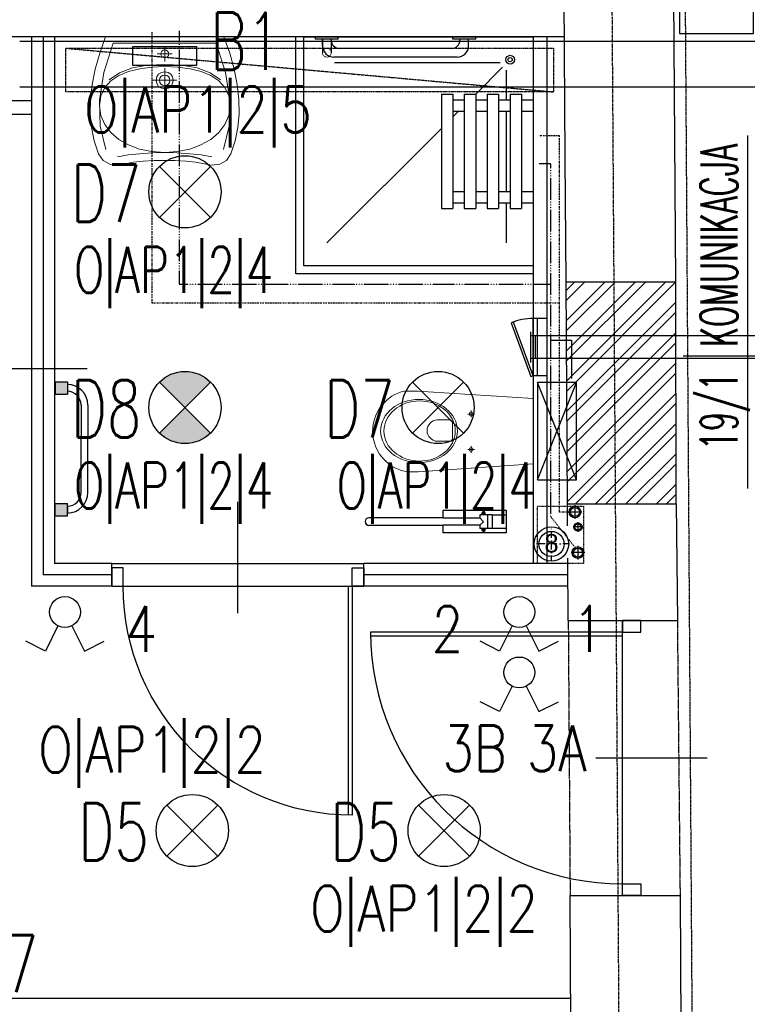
# Model space of a CAD drawing. Header units: inches. Extents: x -281236 to -70395, y 38777 to 102341.
# Tile 76 of 244: x -142473 to -142156, y 49857 to 50287. Entities that reach past the tile are written whole.
import ezdxf
from ezdxf.enums import TextEntityAlignment as Align

# ---------------------------------------------------------------- set-up
doc = ezdxf.new("R2010")
doc.units = ezdxf.units.IN
doc.header["$MEASUREMENT"] = 0
for name, pattern in [('00-inst$0$DASHDOT', [1, 0.5, -0.25, 0, -0.25]), ('CENTER', [2, 1.25, -0.25, 0.25, -0.25]), ('DASHDOT', [1, 0.5, -0.25, 0, -0.25]), ('DASHED', [0.75, 0.5, -0.25]), ('DASHED2', [0.375, 0.25, -0.125]), ('DIVIDE', [31.75, 12.7, -6.35, 0, -6.35, 0, -6.35])]:
    doc.linetypes.add(name, pattern=pattern)
doc.layers.get('0').update_dxf_attribs({"color": 101})
for name, color, linetype in [('Drz---drzwi', 5, 'Continuous'), ('E-90', 6, 'Continuous'), ('E-OPIS-POM', 6, 'Continuous'), ('E35', 6, 'Continuous'), ('Ele-balustrada', 64, 'Continuous'), ('Ins-kan', 54, 'Continuous'), ('Ins-went', 141, 'Continuous'), ('Ins-wod', 152, 'Continuous'), ('Mw-cr-rury', 160, 'DIVIDE'), ('Mw-wc-rury', 160, 'DASHDOT'), ('Os-osie glowne', 8, 'CENTER'), ('piony_K_nr', 240, 'Continuous'), ('Sc-cegla pelna', 32, 'Continuous'), ('Sc-cegla pelna-hatch', 8, 'Continuous'), ('Sc-gazobeton', 45, 'Continuous'), ('Sc-gk', 120, 'Continuous'), ('Sc-gk-hatch', 8, 'Continuous'), ('Sc-nad', 5, 'DASHED2'), ('Sc-nadproza kon', 5, 'DASHED2'), ('stelaż_wc', 64, 'Continuous'), ('Suf-widok', 8, 'Continuous'), ('W-otwor-strop', 126, 'Continuous'), ('Wyp-grzejniki', 56, 'Continuous'), ('Wyp-meble', 155, 'Continuous'), ('Wyp-sanitar', 131, 'Continuous')]:
    doc.layers.add(name, color=color, linetype=linetype)
doc.styles.add('KA wymiar', font='romans.shx', dxfattribs={"width": 0.6})
doc.styles.add('ROMANS', font='romans', dxfattribs={"width": 0.85})
doc.styles.add('TYTUL2', font='ARIAL.TTF')
doc.linetypes.add('BATTING', pattern='A,0.0001,-0.1,[134,ltypeshp.shx,S=0.1,R=0,X=-0.1,Y=0],-0.2,[134,ltypeshp.shx,S=0.1,R=180,X=0.1,Y=0],-0.1', length=0.4001)

# ---------------------------------------------------------------- blocks, each defined once
blk = doc.blocks.new('pow')
for p, q in [((0, 0.5229102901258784), (0, -0.5229102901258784)), ((-1.075294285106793, 0), (1.779711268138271, -1.13686837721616e-13))]:
    blk.add_line(p, q)
at = {"style": 'KA wymiar', "width": 0.6}
for s, height, p in [('2', 0.18, (-0.139230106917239, -0.269806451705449)), ('m', 0.21, (-0.3331997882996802, -0.4009838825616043))]:
    blk.add_text(s, height=height, dxfattribs=at).set_placement(p)
for tag, p in [('01', (-0.1310879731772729, 0.08442380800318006)), ('000.00', (-0.3636004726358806, -0.4009838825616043))]:
    blk.add_attdef(tag, text='', height=0.3, dxfattribs=at).set_placement(p, align=Align.RIGHT)
for tag, p in [('POMIESZCZENIE', (0.07092525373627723, 0.08442380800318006)), ('POSADZKA', (0.07092525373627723, -0.4009838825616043))]:
    blk.add_attdef(tag, p, '', height=0.3, dxfattribs=at)
blk = doc.blocks.new('_0630_BRODZIK_NIEPELNOSPRAWNI')
for p, q in [((27.5145487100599, -5), (27.5145487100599, 0)), ((32.5145487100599, -5), (32.5145487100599, 0)), ((67.5145487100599, -5.000000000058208), (67.5145487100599, -5.820766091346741e-11)), ((72.5145487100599, -5.000000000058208), (72.5145487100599, -5.820766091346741e-11)), ((25.0145487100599, -10), (25.0145487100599, -5)), ((25.0145487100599, -5), (75.0145487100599, -5)), ((75.0145487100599, -10), (75.0145487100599, -5)), ((27.5145487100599, -11.55817966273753), (14.61417230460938, -11.55817966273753)), ((25.0145487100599, -10), (75.0145487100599, -10)), ((27.5145487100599, -15), (27.5145487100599, -10)), ((32.5145487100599, -15), (32.5145487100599, -10)), ((67.5145487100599, -11.55817966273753), (32.5145487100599, -11.55817966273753)), ((67.5145487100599, -15.00000000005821), (67.5145487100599, -10.00000000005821)), ((72.5145487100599, -15.00000000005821), (72.5145487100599, -10.00000000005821)), ((90.02909742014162, -11.55817966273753), (72.5145487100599, -11.55817966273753)), ((11.24549740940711, -86.65147187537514), (11.24549740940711, -14.30211374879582)), ((25.0145487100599, -25.01347514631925), (13.26359198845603, -13.26302274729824)), ((25.0145487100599, -20), (25.0145487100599, -15)), ((25.0145487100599, -15), (75.0145487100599, -15)), ((75.0145487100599, -20), (75.0145487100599, -15)), ((25.0145487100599, -20), (75.0145487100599, -20)), ((27.5145487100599, -25), (27.5145487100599, -20)), ((32.5145487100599, -25), (32.5145487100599, -20)), ((67.5145487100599, -25.00000000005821), (67.5145487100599, -20.00000000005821)), ((72.5145487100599, -25.00000000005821), (72.5145487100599, -20.00000000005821)), ((1.049999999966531, -25), (0.04999999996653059, -25)), ((1.049999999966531, -25), (1.049999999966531, -35)), ((25.0145487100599, -30), (25.0145487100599, -25)), ((25.0145487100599, -25), (75.0145487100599, -25)), ((75.0145487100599, -30), (75.0145487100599, -25)), ((3.849999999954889, -28.10000000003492), (1.049999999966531, -28.10000000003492)), ((25.0145487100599, -30), (75.0145487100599, -30)), ((27.5145487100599, -35), (27.5145487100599, -30)), ((32.50521209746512, -35), (32.50521209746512, -30)), ((32.5145487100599, -35), (32.5145487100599, -30)), ((67.5145487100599, -35.00000000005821), (67.5145487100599, -30.00000000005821)), ((72.5145487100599, -35.00000000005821), (72.5145487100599, -30.00000000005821)), ((1.549999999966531, -31.90000000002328), (1.049999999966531, -31.90000000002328)), ((8.849999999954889, -33.10000000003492), (8.849999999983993, -86.90000000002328)), ((32.5145487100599, -32.51315326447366), (32.50521209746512, -32.50381705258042)), ((35.00150217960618, -35), (32.5145487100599, -32.51315326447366)), ((1.049999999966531, -35), (0.04999999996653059, -35)), ((5.049999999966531, -35.40000000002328), (5.049999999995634, -84.60000000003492)), ((25.0145487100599, -40), (25.0145487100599, -35)), ((25.0145487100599, -35), (75.0145487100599, -35)), ((75.0145487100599, -40), (75.0145487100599, -35)), ((25.0145487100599, -40), (75.0145487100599, -40)), ((90.02909742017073, -90.02523358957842), (40.00171677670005, -40)), ((1.049999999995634, -85.00000000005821), (0.04999999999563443, -85.00000000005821)), ((1.049999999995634, -85.00000000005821), (1.049999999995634, -95.00000000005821)), ((1.049999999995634, -88.10000000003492), (6.949999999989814, -88.07500000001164)), ((1.549999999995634, -88.10000000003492), (1.049999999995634, -88.10000000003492)), ((1.049999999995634, -91.90000000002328), (6.949999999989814, -91.92500000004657)), ((3.849999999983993, -91.90000000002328), (1.049999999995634, -91.90000000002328))]:
    blk.add_line(p, q)
blk.add_lwpolyline([(0, 0), (100.0000000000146, 0), (100.0000000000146, -100), (0, -100)], close=True)
at = {"linetype": 'DASHED', "ltscale": 0.5}
blk.add_lwpolyline([(103.5000000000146, 0), (103.5000000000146, -103.5), (0, -103.5)], dxfattribs=at)
for points in [[(100.0000000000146, 0), (103.5000000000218, 0)], [(1.049999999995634, -95.00000000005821), (0.0458230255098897, -95.00048435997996)], [(0, -100), (0, -103.5)]]:
    blk.add_lwpolyline(points)
at = {"const_width": 0.35}
blk.add_lwpolyline([(6.949999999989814, -88.07500000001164, 1), (6.949999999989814, -91.92500000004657, 1)], format="xyb", close=True, dxfattribs=at)
for radius in [1.900505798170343, 0.900505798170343]:
    blk.add_circle((9.999999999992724, -10.0000000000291), radius)
for centre, radius, start, end in [((3.849999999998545, -33.10000000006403), 5, 0, 90), ((1.550000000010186, -35.40000000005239), 3.5, 0, 90), ((1.549999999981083, -84.60000000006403), 3.5, 270, 0), ((3.849999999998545, -86.90000000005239), 5, 270, 0)]:
    blk.add_arc(centre, radius, start, end)
blk = doc.blocks.new('_0630_UMYWALKA_NIEPEŁNOSPRAWNY')
at = {"lineweight": 0}
for points in [[(0, -54.0117386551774), (4.599899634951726, -54.03674748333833), (9.416254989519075, -54.29201000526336), (13.64059101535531, -54.72405907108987), (16.46227673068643, -55.27985871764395), (20.39814885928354, -56.01028897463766), (23.99252112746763, -55.5847077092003), (26.92674656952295, -53.96646405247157), (28.8839029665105, -51.11890713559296), (30.72118946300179, -45.50830589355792), (31.91600778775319, -39.68512961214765), (32.47223862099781, -33.64420405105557), (32.39333145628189, -27.38078615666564), (31.68402934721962, -20.88927050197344), (30.34691941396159, -14.16534522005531), (28.38674471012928, -7.203836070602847), (25.80695472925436, 0), (0, 0), (-25.80729967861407, 0), (-28.38717589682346, -7.203836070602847), (-30.34747995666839, -14.16534522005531), (-31.68441741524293, -20.88927050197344), (-32.39406447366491, -27.38078615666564), (-32.47279916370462, -33.64420405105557), (-31.91665456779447, -39.68512961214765), (-30.72183624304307, -45.50830589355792), (-28.88454974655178, -51.11890713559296), (-26.92726399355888, -53.96646405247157), (-23.99286607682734, -55.5847077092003), (-20.39892499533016, -56.01028897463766), (-16.46270791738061, -55.27985871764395), (-13.6410222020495, -54.72405907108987), (-9.417117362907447, -54.29201000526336), (-4.600330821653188, -54.03674748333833), (0, -54.0117386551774)], [(0, -5.72486571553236), (0.6799814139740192, -5.862845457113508), (1.236643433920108, -6.238409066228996), (1.612207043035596, -6.795071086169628), (1.750617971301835, -7.475483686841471), (1.612207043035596, -8.155896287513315), (1.236643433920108, -8.712558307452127), (0.6799814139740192, -9.088121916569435), (0, -9.226532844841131), (-0.6804126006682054, -9.088121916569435), (-1.237074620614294, -8.712558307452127), (-1.613069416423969, -8.155896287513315), (-1.751049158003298, -7.475483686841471), (-1.613069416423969, -6.795071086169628), (-1.237074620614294, -6.238409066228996), (-0.6804126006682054, -5.862845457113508), (0, -5.72486571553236)], [(0, -15.26228416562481), (1.45741102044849, -15.55764704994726), (2.65007341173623, -16.3631037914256), (3.455530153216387, -17.55576618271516), (3.75132422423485, -19.01360838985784), (3.455530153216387, -20.47145059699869), (2.65007341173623, -21.66411298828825), (1.45741102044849, -22.46913854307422), (0, -22.76493261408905), (-1.458273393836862, -22.46913854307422), (-2.650935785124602, -21.66411298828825), (-3.455961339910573, -20.47145059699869), (-3.751755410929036, -19.01360838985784), (-3.455961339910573, -17.55576618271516), (-2.650935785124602, -16.3631037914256), (-1.458273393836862, -15.55764704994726), (0, -15.26228416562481)], [(0, -16.7127961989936), (0.8938500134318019, -16.89389460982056), (1.62557383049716, -17.38803455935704), (2.119282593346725, -18.11932718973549), (2.300812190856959, -19.01360838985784), (2.119282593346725, -19.90788958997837), (1.62557383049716, -20.63918222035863), (0.8938500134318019, -21.13289098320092), (0, -21.31442058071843), (-0.8942812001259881, -21.13289098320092), (-1.626005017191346, -20.63918222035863), (-2.119713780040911, -19.90788958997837), (-2.301243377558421, -19.01360838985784), (-2.119713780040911, -18.11932718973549), (-1.626005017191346, -17.38803455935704), (-0.8942812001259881, -16.89389460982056), (0, -16.7127961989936)]]:
    blk.add_lwpolyline(points, close=True, dxfattribs=at)
for points in [[(25.67371804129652, -49.28205182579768), (28.13622524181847, -38.98402005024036), (28.45228508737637, -27.73996467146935), (26.58697145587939, -15.64647150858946), (22.50665178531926, -2.800988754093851), (0, -2.800988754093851), (-22.50729856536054, -2.800988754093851), (-26.5875751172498, -15.64647150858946), (-28.45275939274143, -27.73996467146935), (-28.13691514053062, -38.98402005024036), (-25.67414922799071, -49.28205182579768)], [(0, -10.72835609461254), (0, -4.223042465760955)], [(-3.252872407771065, -7.475483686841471), (3.252441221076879, -7.475483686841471)], [(-24.25731287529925, -18.74152958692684), (-19.75102387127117, -15.71287425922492), (-14.00796207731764, -13.62765541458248), (-7.309045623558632, -12.42335098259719), (0.06597156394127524, -12.03571414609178), (7.440557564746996, -12.42335098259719), (14.13947401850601, -13.62765541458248), (19.88244957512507, -15.71287425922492), (24.38878169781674, -18.74152958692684)], [(-28.44758515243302, -30.13650030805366), (-27.85733368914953, -25.83196355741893), (-26.16923778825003, -22.21948144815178), (-23.50734986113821, -19.26197192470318), (-19.99585167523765, -16.9240776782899), (-15.75858004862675, -15.16871665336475), (-10.91980298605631, -13.9596691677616), (-5.60370225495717, -13.26114672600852), (0.06597156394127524, -13.03606727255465), (5.73521419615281, -13.26114672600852), (11.05174611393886, -13.9596691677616), (15.8905231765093, -15.16871665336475), (20.12736361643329, -16.9240776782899), (23.63894803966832, -19.26197192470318), (26.30066349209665, -22.21948144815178), (27.98875939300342, -25.83196355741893), (28.5794851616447, -30.13650030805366)], [(-0.0004311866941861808, -24.2645999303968), (-0.0004311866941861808, -13.76261684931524)], [(5.341109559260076, -19.01360838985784), (-5.341540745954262, -19.01360838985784)], [(-28.44758515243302, -30.13650030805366), (-27.86082630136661, -34.41559704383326), (-26.18187155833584, -38.32602915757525), (-23.53291923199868, -41.80570576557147), (-20.03616763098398, -44.79253598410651), (-15.81377194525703, -47.22356655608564), (-10.98793048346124, -49.03713778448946), (-5.681315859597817, -50.17115878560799), (-0.01509153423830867, -50.56310748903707), (5.658031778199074, -50.17115878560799), (10.98361861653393, -49.03713778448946), (15.83490009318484, -47.22356655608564), (20.08683206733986, -44.79253598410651), (23.6135080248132, -41.80570576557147), (26.28815907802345, -38.32602915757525), (27.98530989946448, -34.41559704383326), (28.5794851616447, -30.13650030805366)], [(20.64392527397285, -52.50560353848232), (15.93666015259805, -51.6337440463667), (10.85555616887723, -51.0779443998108), (5.511428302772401, -50.7403252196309), (0.01509153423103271, -50.52343831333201), (-5.481245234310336, -50.7403252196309), (-10.82537310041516, -51.0779443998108), (-15.90647708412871, -51.6337440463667), (-20.61369908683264, -52.50560353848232)]]:
    blk.add_lwpolyline(points, dxfattribs=at)
at = {"lineweight": 0, "const_width": 0.2824945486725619}
for points in [[(-0.1276312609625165, -20.35201188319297), (-0.1276312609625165, -20.35201188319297)], [(-0.07459529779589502, -21.39332774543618), (-0.07459529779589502, -21.39332774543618)]]:
    blk.add_lwpolyline(points, dxfattribs=at)
blk = doc.blocks.new('_GJKHGJ')
at = {"ltscale": 25}
for p, q in [((-8, -5), (-8, 0)), ((-8, 0), (-8, -5)), ((0, 0), (-8, 0)), ((0, -5), (0, 0)), ((0, -5), (0, 0)), ((-8, -115), (-7.999999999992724, -4.999999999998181)), ((-8, -5), (0, -5)), ((-19.69999999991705, -60), (28.89999999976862, -60)), ((-8, -115), (0, -115)), ((-8, -120), (-8, -115)), ((0, -115), (0, -120)), ((0, -115), (0, -120)), ((0, -120), (-8, -120))]:
    blk.add_line(p, q, dxfattribs=at)
at = {"ltscale": 7}
for p, q in [((-8, -5), (-118, -4.999999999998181)), ((-8, -6.799999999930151), (-117.985271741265, -6.799999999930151))]:
    blk.add_line(p, q, dxfattribs=at)
blk.add_arc((-8, -5), 110, 180, 270)
blk = doc.blocks.new('_0630_DRZWI_100')
at = {"ltscale": 25}
for p, q in [((-4, -5), (-4, 0)), ((-4, 0), (-4, -5)), ((4, 0), (-4, 0)), ((4, -5), (4, 0)), ((4, -5), (4, 0)), ((-4, -105), (-4, -5)), ((-4, -5), (4, -5)), ((-15.69999999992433, -55), (32.89999999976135, -55)), ((-4, -105), (4, -105)), ((-4, -110), (-4, -105)), ((4, -105), (4, -110)), ((4, -105), (4, -110)), ((4, -110), (-4, -110))]:
    blk.add_line(p, q, dxfattribs=at)
at = {"ltscale": 7}
for p, q in [((-4, -5), (-104, -4.999999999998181)), ((-4, -6.799999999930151), (-103.9837986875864, -6.799999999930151))]:
    blk.add_line(p, q, dxfattribs=at)
blk.add_arc((-4, -5), 100, 180, 270)
blk = doc.blocks.new('g-1')
at = {"layer": 'Wyp-grzejniki', "ltscale": 10}
h = blk.add_hatch(color=256, dxfattribs=at)
h.paths.add_polyline_path([(0.04198095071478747, 0), (-5.358019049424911, 9.888899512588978e-07), (-5.358020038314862, -5.399999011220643), (0.04197996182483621, -5.400000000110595)])
edge = h.paths.add_edge_path(flags=16)
edge.add_line((-5.358019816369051, -4.20012131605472), (-5.358019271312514, -1.199876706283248))
blk.add_hatch(color=256, dxfattribs=at).paths.add_polyline_path([(-0.01600215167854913, -58.58515187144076), (-0.0160011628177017, -53.18515187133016), (-5.416001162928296, -53.18515088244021), (-5.416002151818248, -58.58515088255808)])
at = {"layer": 'Wyp-grzejniki'}
for p, q in [((-5.400000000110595, 9.888899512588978e-07), (-5.400000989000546, -5.399999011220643)), ((0, 0), (-5.400000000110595, 9.888899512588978e-07)), ((0, 0), (-9.888899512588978e-07, -5.400000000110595)), ((-5.400000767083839, -4.20012131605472), (-5.400000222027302, -1.199876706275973)), ((-5.400000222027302, -1.199876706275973), (-5.400000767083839, -4.20012131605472)), ((-9.888899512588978e-07, -5.400000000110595), (-5.400000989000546, -5.399999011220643)), ((-14.30616789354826, -10.19938590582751, -1.243458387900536e-08), (-14.30617230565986, -34.29257331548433, -1.239034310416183e-08)), ((-11.30616789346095, -10.19938645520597, -1.243458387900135e-08), (-11.30617230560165, -34.29257386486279, -1.239034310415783e-08)), ((-14.30617488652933, -48.38576072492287, -1.236446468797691e-08), (-14.30617230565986, -34.29257331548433, -1.239034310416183e-08)), ((-11.30617488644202, -48.38576127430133, -1.23644646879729e-08), (-11.30617230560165, -34.29257386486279, -1.239034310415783e-08)), ((-5.400010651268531, -58.58515088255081), (-5.400009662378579, -53.18515088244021)), ((-9.662267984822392e-06, -53.18515187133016), (-5.400009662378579, -53.18515088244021)), ((-5.400010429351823, -57.38527318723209), (-5.400009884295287, -54.38502857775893)), ((-1.065115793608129e-05, -58.58515187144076), (-9.662267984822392e-06, -53.18515187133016)), ((-1.065115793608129e-05, -58.58515187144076), (-5.400010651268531, -58.58515088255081))]:
    blk.add_line(p, q, dxfattribs=at)
for centre, radius, start, end in [((-5.306167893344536, -10.19938755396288, -1.243458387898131e-08), 9.00000000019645, 90.5973659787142, 179.9999895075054), ((-5.306167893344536, -10.19938755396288, -1.243458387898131e-08), 6.000000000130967, 90.8960744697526, 179.9999895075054), ((-5.306174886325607, -48.38576237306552, -1.236446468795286e-08), 9.00000000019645, 179.9999895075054, 269.4026135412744), ((-5.306174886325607, -48.38576237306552, -1.236446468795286e-08), 6.000000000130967, 179.9999895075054, 269.1039052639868)]:
    blk.add_arc(centre, radius, start, end, dxfattribs=at)
blk = doc.blocks.new('_0630_WC_NIEPEŁNOSPRAWNY')
at = {"lineweight": 0}
for p, q in [((-14.26044946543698, 0), (-17.49471912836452, -45.69999999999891)), ((-14.26044946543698, 0), (14.26044946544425, 0)), ((14.26044946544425, 0), (17.1525273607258, -45.70464459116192)), ((-8.009799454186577, -26.98395776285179), (-8.009799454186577, -25.53926559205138)), ((7.490200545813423, -26.98395776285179), (7.490200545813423, -25.53926559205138)), ((-8.009799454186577, -26.98395776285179), (-9.420152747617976, -26.98395776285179)), ((-8.009799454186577, -26.98395776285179), (-6.526574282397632, -26.98395776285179)), ((-8.009799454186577, -26.98395776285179), (-8.009799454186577, -28.40553939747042)), ((7.490200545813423, -26.98395776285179), (6.079847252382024, -26.98395776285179)), ((7.490200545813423, -26.98395776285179), (8.973425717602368, -26.98395776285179)), ((7.490200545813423, -26.98395776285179), (7.490200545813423, -28.40553939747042)), ((-4.440070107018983, -36.51248908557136), (-4.440070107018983, -41.76659104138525)), ((-3.49908735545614, -35.21439024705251), (4.000928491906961, -35.21439024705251)), ((4.941911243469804, -36.51248908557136), (4.941911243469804, -41.76659104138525)), ((-17.49471912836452, -45.69999999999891), (-17.82067442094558, -50.14040847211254)), ((17.1525273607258, -45.70464459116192), (17.52067442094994, -50.14040847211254)), ((-17.82067442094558, -50.14040847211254), (-17.76542065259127, -54.69174354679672)), ((17.52067442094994, -50.14040847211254), (17.46542065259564, -54.69174354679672)), ((-17.76542065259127, -54.69174354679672), (-17.50824460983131, -56.08355764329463)), ((17.46542065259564, -54.69174354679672), (17.50824460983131, -56.08355764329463)), ((-17.50824460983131, -56.08355764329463), (-17.11556934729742, -57.5270070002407)), ((-17.11556934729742, -57.5270070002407), (-16.60128430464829, -58.93290689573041)), ((-16.60128430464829, -58.93290689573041), (-15.96901805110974, -60.29133791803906)), ((16.60128430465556, -58.93290689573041), (15.96901805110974, -60.29133791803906)), ((17.1155693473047, -57.5270070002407), (16.60128430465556, -58.93290689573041)), ((17.50824460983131, -56.08355764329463), (17.1155693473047, -57.5270070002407)), ((-15.96901805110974, -60.29133791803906), (-15.22323157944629, -61.59271557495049)), ((-15.22323157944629, -61.59271557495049), (-14.36918683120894, -62.82785791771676)), ((-14.36918683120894, -62.82785791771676), (-13.41290957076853, -63.98805032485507)), ((-13.41290957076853, -63.98805032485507), (-11.77135984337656, -65.59644362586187)), ((13.41290957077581, -63.98805032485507), (11.77135984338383, -65.59644362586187)), ((14.36918683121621, -62.82785791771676), (13.41290957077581, -63.98805032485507)), ((15.22323157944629, -61.59271557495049), (14.36918683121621, -62.82785791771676)), ((15.96901805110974, -60.29133791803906), (15.22323157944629, -61.59271557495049)), ((-11.77135984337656, -65.59644362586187), (-10.00146959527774, -66.94005631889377)), ((-10.00146959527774, -66.94005631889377), (-8.710203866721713, -67.72472016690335)), ((-8.710203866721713, -67.72472016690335), (-6.538240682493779, -68.77378328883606)), ((-6.538240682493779, -68.77378328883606), (-5.069820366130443, -69.2455219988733)), ((6.538240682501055, -68.77378328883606), (5.069820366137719, -69.2455219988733)), ((8.710203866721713, -67.72472016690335), (6.538240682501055, -68.77378328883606)), ((10.00146959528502, -66.94005631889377), (8.710203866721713, -67.72472016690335)), ((11.77135984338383, -65.59644362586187), (10.00146959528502, -66.94005631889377)), ((-5.069820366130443, -69.2455219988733), (-3.019381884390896, -69.72479742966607)), ((-3.019381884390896, -69.72479742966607), (-1.515462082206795, -69.92252014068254)), ((-1.515462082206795, -69.92252014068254), (0, -69.99537917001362)), ((1.515462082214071, -69.92252014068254), (0, -69.99537917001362)), ((3.019381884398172, -69.72479742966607), (1.515462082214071, -69.92252014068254)), ((5.069820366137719, -69.2455219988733), (3.019381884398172, -69.72479742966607))]:
    blk.add_line(p, q, dxfattribs=at)
for centre, radius, start, end in [((-3.244368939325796, -36.38913916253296), 1.202046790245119, 102.2339496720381, 185.8898644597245), ((3.746210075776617, -36.38913916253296), 1.20204679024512, 354.1101355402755, 77.7660503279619), ((0.2509205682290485, -41.5369819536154), 4.696606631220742, 182.8022099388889, 357.197790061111)]:
    blk.add_arc(centre, radius, start, end, dxfattribs=at)
for centre, major_axis, ratio, start_param in [((-8.009799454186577, -26.98395776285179), (0.5985531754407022, 0.5985531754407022), 0.999999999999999, 5.497787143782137), ((7.490200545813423, -26.98395776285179), (0.598553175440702, 0.5985531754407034), 0.9999999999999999, 5.497787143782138)]:
    blk.add_ellipse(centre, major_axis=major_axis, ratio=ratio, start_param=start_param, end_param=11.78097245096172, dxfattribs=at)
for centre, major_axis, ratio in [((0.05375849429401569, -49.75009780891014), (0, -16.75), 0.8235294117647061), ((0.05375849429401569, -49.50009780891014), (0, -15.54479430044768), 0.845174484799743)]:
    blk.add_ellipse(centre, major_axis=major_axis, ratio=ratio, dxfattribs=at)
blk = doc.blocks.new('rewizja')
at = {"layer": 'Wyp-meble'}
for p, q in [((-25.0000000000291, 5.999999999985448), (-25, -2.91038304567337e-11)), ((-25.0000000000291, 6), (-5.820766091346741e-11, 6)), ((-2.91038304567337e-11, 5.999999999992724), (0, 0)), ((-25, 3.999999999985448), (-25, 1.999999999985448)), ((0, 1.999999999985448), (-25, 1.999999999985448)), ((0, -1.455191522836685e-11), (-25, -1.455191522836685e-11))]:
    blk.add_line(p, q, dxfattribs=at)
blk.add_lwpolyline([(-23.15029537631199, -9.490196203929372), (0.3420201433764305, -0.9396926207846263), (0, 0), (-23.49231551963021, -8.550503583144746)], close=True, dxfattribs=at)
blk.add_arc((-2.91038304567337e-11, -1.455191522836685e-11), 25, 180, 202.2924427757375, dxfattribs=at)
blk = doc.blocks.new('_gslkflhklgj')
at = {"linetype": '00-inst$0$DASHDOT', "ltscale": 5}
for p, q in [((2.764863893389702e-10, -7.499999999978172), (-2.983142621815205e-10, 7.500000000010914)), ((7.499999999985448, 3.074092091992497e-10), (-7.500000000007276, -2.801243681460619e-10))]:
    blk.add_line(p, q, dxfattribs=at)
for centre, radius in [((-1.455191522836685e-11, 1.637090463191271e-11), 7.5), ((0, 0), 5.5)]:
    blk.add_circle(centre, radius)
blk = doc.blocks.new('pion_woda')
at = {"layer": 'Ins-wod'}
for p, q in [((3, 0), (-3, 0)), ((0, 3), (0, -3))]:
    blk.add_line(p, q, dxfattribs=at)
for centre, radius in [((0, 0.02268880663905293), 2.550088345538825), ((0, 0), 2)]:
    blk.add_circle(centre, radius, dxfattribs=at)
blk = doc.blocks.new('pion_mały')
at = {"layer": 'Ins-wod'}
for p, q in [((0, 2.084117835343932), (0, -2.115882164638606)), ((2.100000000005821, -0.01588216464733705), (-2.099999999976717, -0.01588216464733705))]:
    blk.add_line(p, q, dxfattribs=at)
for centre, radius in [((0, 0), 1.785061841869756), ((0, -0.01588216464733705), 1.399999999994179)]:
    blk.add_circle(centre, radius, dxfattribs=at)
blk = doc.blocks.new('barierka_stojąca')
at = {"layer": 'Wyp-sanitar'}
for p, q in [((0, -27.40622834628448), (0, 0)), ((0, 0), (9.973803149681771, 0)), ((1.994850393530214, -5.984401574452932), (1.994850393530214, 0)), ((1.994850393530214, 0), (7.978952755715, 0)), ((7.978952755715, 0), (7.978952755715, -5.984401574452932)), ((9.973803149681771, 0), (9.973803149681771, -27.40622834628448)), ((7.978952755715, -5.984401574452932), (1.994850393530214, -5.984401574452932)), ((1.994850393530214, -6.001755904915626), (1.994850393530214, -11.47001574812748)), ((2.026118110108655, -8.162370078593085), (7.981795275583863, -8.162370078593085)), ((7.979102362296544, -6.001755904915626), (7.97910236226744, -11.45945338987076)), ((0.6539291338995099, -9.743559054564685), (0.6512362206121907, -9.79906299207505)), ((0.6512362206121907, -9.79906299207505), (0.6539291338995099, -9.854118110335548)), ((0.6621574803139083, -9.689700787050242), (0.6539291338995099, -9.743559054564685)), ((0.6539291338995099, -9.854118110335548), (0.6621574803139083, -9.907976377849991)), ((0.6754724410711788, -9.63763779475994), (0.6621574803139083, -9.689700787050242)), ((0.6621574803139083, -9.907976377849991), (0.6754724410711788, -9.959740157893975)), ((0.6938740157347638, -9.587968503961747), (0.6754724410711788, -9.63763779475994)), ((0.6754724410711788, -9.959740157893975), (0.6938740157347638, -10.00970866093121)), ((0.7166141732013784, -9.540393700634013), (0.6938740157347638, -9.587968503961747)), ((0.6938740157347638, -10.00970866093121), (0.7166141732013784, -10.05698425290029)), ((0.743842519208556, -9.49581102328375), (0.7166141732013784, -9.540393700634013)), ((0.7166141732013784, -10.05698425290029), (0.743842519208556, -10.10186614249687)), ((0.7751102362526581, -9.453921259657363), (0.743842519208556, -9.49581102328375)), ((0.743842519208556, -10.10186614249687), (0.7751102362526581, -10.14360629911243)), ((0.8104173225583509, -9.415622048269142), (0.7751102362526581, -9.453921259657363)), ((0.7751102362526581, -10.14360629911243), (0.8104173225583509, -10.18235433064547)), ((0.8487165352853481, -9.380314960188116), (0.8104173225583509, -9.415622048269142)), ((0.8104173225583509, -10.18235433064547), (0.8487165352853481, -10.21721259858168)), ((0.8906062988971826, -9.349047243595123), (0.8487165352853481, -9.380314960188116)), ((0.8487165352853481, -10.21721259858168), (0.8906062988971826, -10.24848031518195)), ((0.9351889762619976, -9.321818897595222), (0.8906062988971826, -9.349047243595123)), ((0.8906062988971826, -10.24848031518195), (0.9351889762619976, -10.27570866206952)), ((0.9827637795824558, -9.299078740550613), (0.9351889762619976, -9.321818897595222)), ((0.9351889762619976, -10.27570866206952), (0.9827637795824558, -10.29874803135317)), ((1.032433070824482, -9.280677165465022), (0.9827637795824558, -9.299078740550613)), ((0.9827637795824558, -10.29874803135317), (1.032433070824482, -10.3170000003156)), ((1.084496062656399, -9.267362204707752), (1.032433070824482, -9.280677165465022)), ((1.032433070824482, -10.3170000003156), (1.084496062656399, -10.33046456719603)), ((1.138354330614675, -9.259133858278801), (1.084496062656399, -9.267362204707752)), ((1.084496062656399, -10.33046456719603), (1.138354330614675, -10.33869291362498)), ((1.193858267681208, -9.256440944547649), (1.138354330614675, -9.259133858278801)), ((1.193858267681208, -9.256440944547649), (1.193858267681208, -9.256440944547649)), ((1.215850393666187, -9.051031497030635), (1.215850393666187, -10.54709448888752)), ((1.714338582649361, -9.051031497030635), (1.215850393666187, -9.051031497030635)), ((1.215850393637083, -9.40514960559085), (1.714338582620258, -9.40514960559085)), ((1.215850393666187, -10.19282677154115), (1.714338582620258, -10.19282677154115)), ((1.215850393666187, -10.54709448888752), (1.714338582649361, -10.54709448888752)), ((1.714338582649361, -10.54709448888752), (1.714338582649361, -9.051031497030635)), ((1.994850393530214, -11.47001574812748), (3.339062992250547, -11.47001574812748)), ((3.339062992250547, -11.47001574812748), (5.039338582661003, -9.84140157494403)), ((3.339062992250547, -27.40622834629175), (3.339062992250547, -11.47001574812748)), ((5.039338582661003, -9.84140157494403), (6.632196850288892, -11.45945338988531)), ((6.632196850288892, -11.45945338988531), (6.632196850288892, -27.40652755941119)), ((6.632196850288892, -11.45945338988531), (7.97910236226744, -11.45945338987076)), ((8.261858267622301, -9.051031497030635), (8.261858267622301, -10.54709448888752)), ((8.760346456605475, -9.051031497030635), (8.261858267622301, -9.051031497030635)), ((8.760346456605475, -9.405149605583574), (8.261858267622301, -9.40514960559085)), ((8.760346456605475, -10.19282677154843), (8.261858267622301, -10.19282677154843)), ((8.261858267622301, -10.54709448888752), (8.760346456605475, -10.54709448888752)), ((8.760346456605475, -10.54709448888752), (8.760346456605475, -9.051031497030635)), ((8.782338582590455, -9.256440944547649), (8.782338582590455, -9.256440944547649)), ((8.782338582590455, -9.256440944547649), (8.83739370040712, -9.259133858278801)), ((8.83739370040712, -9.259133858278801), (8.891251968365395, -9.267362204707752)), ((8.891251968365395, -10.33046456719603), (8.83739370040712, -10.33869291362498)), ((8.891251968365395, -9.267362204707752), (8.943015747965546, -9.280677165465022)), ((8.943015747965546, -10.3170000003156), (8.891251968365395, -10.33046456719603)), ((8.943015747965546, -9.280677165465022), (8.992984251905, -9.299078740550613)), ((8.992984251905, -10.29874803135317), (8.943015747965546, -10.3170000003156)), ((8.992984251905, -9.299078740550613), (9.040259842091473, -9.321818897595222)), ((9.040259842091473, -10.27570866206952), (8.992984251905, -10.29874803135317)), ((9.040259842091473, -9.321818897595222), (9.085141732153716, -9.349047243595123)), ((9.085141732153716, -10.24848031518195), (9.040259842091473, -10.27570866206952)), ((9.085141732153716, -9.349047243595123), (9.126881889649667, -9.380314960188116)), ((9.126881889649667, -10.21721259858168), (9.085141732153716, -10.24848031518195)), ((9.126881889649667, -9.380314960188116), (9.165629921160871, -9.415622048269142)), ((9.165629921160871, -10.18235433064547), (9.126881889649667, -10.21721259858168)), ((9.165629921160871, -9.415622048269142), (9.200488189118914, -9.453921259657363)), ((9.200488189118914, -10.14360629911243), (9.165629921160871, -10.18235433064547)), ((9.200488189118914, -9.453921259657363), (9.231755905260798, -9.49581102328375)), ((9.231755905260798, -10.10186614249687), (9.200488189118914, -10.14360629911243)), ((9.231755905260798, -9.49581102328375), (9.258984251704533, -9.540393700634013)), ((9.258984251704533, -10.05698425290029), (9.231755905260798, -10.10186614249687)), ((9.258984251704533, -9.540393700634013), (9.282023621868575, -9.587968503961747)), ((9.282023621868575, -10.00970866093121), (9.258984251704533, -10.05698425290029)), ((9.282023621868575, -9.587968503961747), (9.300275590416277, -9.63763779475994)), ((9.300275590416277, -9.959740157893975), (9.282023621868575, -10.00970866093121)), ((9.300275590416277, -9.63763779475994), (9.31374015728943, -9.689700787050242)), ((9.31374015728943, -9.907976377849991), (9.300275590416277, -9.959740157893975)), ((9.31374015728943, -9.689700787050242), (9.321968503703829, -9.743559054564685)), ((9.321968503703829, -9.854118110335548), (9.31374015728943, -9.907976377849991)), ((9.321968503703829, -9.743559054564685), (9.324960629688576, -9.79906299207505)), ((9.324960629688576, -9.79906299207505), (9.321968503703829, -9.854118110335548)), ((3.339062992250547, -27.40622834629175), (0, -27.40622834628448)), ((3.339062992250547, -27.40622834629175), (3.339062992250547, -59.86690551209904)), ((9.973803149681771, -27.40622834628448), (6.64177165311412, -27.40622834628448)), ((6.64177165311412, -27.40622834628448), (6.64177165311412, -59.86690551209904))]:
    blk.add_line(p, q, dxfattribs=at)
blk.add_arc((4.990417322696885, -59.86690551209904), 1.651354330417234, 180, 0, dxfattribs=at)

msp = doc.modelspace()

# ---------------------------------------------------------------- hatches: boundary and pattern name
at = {"layer": 'E35'}
h = msp.add_hatch(color=256, dxfattribs=at)
edge = h.paths.add_edge_path()
edge.add_line((-142401.2436162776, 50117.76808623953), (-142390.1066844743, 50106.63115443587))
edge.add_ellipse((-142401.2436162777, 50117.76808623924), major_axis=(-11.1369318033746, 11.13693180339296), ratio=1, start_angle=90.00000000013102, end_angle=180.0000000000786, ccw=False)
edge.add_line((-142412.3805480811, 50106.63115443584), (-142401.2436162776, 50117.76808623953))
edge = h.paths.add_edge_path()
edge.add_line((-142390.106684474, 50128.90501804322), (-142401.2436162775, 50117.76808623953))
edge.add_line((-142401.2436162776, 50117.76808623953), (-142412.3805480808, 50128.90501804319))
edge.add_ellipse((-142401.2436162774, 50117.76808623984), major_axis=(-11.13693180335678, 11.13693180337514), ratio=1, start_angle=-89.99999999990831, end_angle=1.1789325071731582e-10, ccw=False)
at = {"layer": 'Sc-cegla pelna-hatch'}
h = msp.add_hatch(dxfattribs=at)
h.set_pattern_fill('ANSI32', color=256, scale=25, style=0)
h.set_pattern_definition([(45, (0, 0), (-6.629126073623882, 6.629126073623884), []), (45, (4.419417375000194, 0), (-6.629126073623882, 6.629126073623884), [])])
h.paths.add_polyline_path([(-142186.9190450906, 50172.69908342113), (-142234.9201161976, 50172.69908342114), (-142234.272101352, 50075.69908342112), (-142186.8259625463, 50075.69908342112)])

# ---------------------------------------------------------------- linework, layer by layer
at = {"layer": 'E35'}
for p, q in [((-142412.3805480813, 50200.83031453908), (-142390.1066844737, 50223.1041781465)), ((-142412.380548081, 50223.10417814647), (-142390.106684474, 50200.83031453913)), ((-142859.9651300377, 50134.86810784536), (-142444.0052938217, 50134.86810784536)), ((-142412.3805480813, 50106.63115443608), (-142390.1066844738, 50128.9050180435)), ((-142412.380548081, 50128.90501804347), (-142390.1066844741, 50106.63115443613)), ((-142301.8927839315, 50106.63115443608), (-142279.6189203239, 50128.9050180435)), ((-142301.8927839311, 50128.90501804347), (-142279.6189203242, 50106.63115443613)), ((-142456.6677976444, 50022.41332546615), (-142462.1936704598, 50011.37761942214)), ((-142450.6233972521, 50022.41332546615), (-142445.0975244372, 50011.37761942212)), ((-142258.3499994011, 50022.41332546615), (-142263.8758722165, 50011.37761942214)), ((-142252.3055990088, 50022.41332546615), (-142246.7797261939, 50011.37761942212)), ((-142462.1936704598, 50011.37761942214), (-142470.7293375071, 50015.65165592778)), ((-142445.0975244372, 50011.37761942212), (-142436.5618573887, 50015.65165592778)), ((-142263.8758722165, 50011.37761942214), (-142272.4115392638, 50015.65165592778)), ((-142246.7797261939, 50011.37761942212), (-142238.2440591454, 50015.65165592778)), ((-142258.3499994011, 49996.01642042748), (-142263.8758722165, 49984.98071438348)), ((-142252.3055990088, 49996.01642042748), (-142246.7797261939, 49984.98071438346)), ((-142263.8758722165, 49984.98071438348), (-142272.4115392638, 49989.25475088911)), ((-142246.7797261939, 49984.98071438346), (-142238.2440591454, 49989.25475088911)), ((-142409.15912973, 49921.86423162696), (-142386.8852661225, 49944.13809523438)), ((-142409.1591297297, 49944.13809523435), (-142386.8852661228, 49921.86423162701)), ((-142299.2553106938, 49921.86423162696), (-142276.9814470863, 49944.13809523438)), ((-142299.2553106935, 49944.13809523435), (-142276.9814470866, 49921.86423162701))]:
    msp.add_line(p, q, dxfattribs=at)
at = {"layer": 'E35', "linetype": 'Continuous', "ltscale": 0.3}
msp.add_lwpolyline([(-142153.1286827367, 50281.13296201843), (-142153.1286827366, 50421.46600156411), (-142185.4075328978, 50421.46600156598), (-142185.4075328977, 50281.13296201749)], close=True, dxfattribs=at)
at = {"layer": 'E35'}
msp.add_lwpolyline([(-142396.2391450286, 50275.47604090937), (-142396.2391450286, 50267.20139900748), (-142423.937460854, 50267.20139900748), (-142423.937460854, 50275.47604090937)], close=True, dxfattribs=at)
for centre, radius in [((-142401.2436162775, 50211.96724634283), 15.74999999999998), ((-142401.2436162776, 50117.76808623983), 15.74999999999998), ((-142290.7558521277, 50117.76808623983), 15.74999999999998), ((-142453.645597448, 50028.44895351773), 6.750000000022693), ((-142255.3277992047, 50028.44895351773), 6.750000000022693), ((-142255.3277992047, 50002.05204847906), 6.750000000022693), ((-142398.0221979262, 49933.00116343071), 15.74999999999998), ((-142288.1183788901, 49933.00116343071), 15.74999999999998)]:
    msp.add_circle(centre, radius, dxfattribs=at)
at = {"layer": 'Ele-balustrada'}
for p, q in [((-142241.5870566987, 50147.18319980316), (-142232.5092952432, 50147.18319980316)), ((-142232.5092952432, 50147.18319980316), (-142232.5092952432, 50130.43497456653))]:
    msp.add_line(p, q, dxfattribs=at)
at = {"layer": 'Ins-went'}
for p, q in [((-142117.7109289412, 50277.62818297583), (-142473.3815975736, 50277.62818297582)), ((-142117.7109289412, 50257.62818297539), (-142473.3815975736, 50257.62818297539)), ((-142250.3109289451, 50137.39011516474), (-142250.3109289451, 50150.89011516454)), ((-142248.3109289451, 50149.14011516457), (-142250.3109289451, 50149.14011516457)), ((-142117.7109289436, 50149.14011516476), (-142248.3109289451, 50149.14011516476)), ((-142248.3109289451, 50149.14011516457), (-142248.3109289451, 50139.14011516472)), ((-142248.3109289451, 50139.14011516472), (-142250.3109289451, 50139.14011516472)), ((-142117.7109289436, 50139.14011516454), (-142248.3109289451, 50139.14011516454))]:
    msp.add_line(p, q, dxfattribs=at)
at = {"layer": 'Mw-cr-rury', "ltscale": 0.03}
for p, q in [((-142403.7598275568, 50282.27666134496), (-142403.7598275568, 50171.64029513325)), ((-142241.5870566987, 50224.25448681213), (-142246.7994228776, 50224.25448681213)), ((-142241.5870566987, 50070.1119127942), (-142241.5870566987, 50224.25448681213)), ((-142403.7598275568, 50171.64029513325), (-142241.5870566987, 50171.64029513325)), ((-142230.605836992, 50056.19588239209), (-142241.5870566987, 50070.1119127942))]:
    msp.add_line(p, q, dxfattribs=at)
at = {"layer": 'Mw-wc-rury'}
for p, q in [((-142415.72140889, 50281.68561483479), (-142415.72140889, 50163.48874470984)), ((-142237.779832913, 50236.48181244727), (-142246.3064696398, 50236.48181244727)), ((-142237.779832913, 50072.10084829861), (-142237.779832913, 50236.48181244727)), ((-142415.72140889, 50163.48874470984), (-142237.779832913, 50163.48874470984)), ((-142234.0162854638, 50072.10084829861), (-142237.779832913, 50072.10084829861))]:
    msp.add_line(p, q, dxfattribs=at)
at = {"layer": 'Os-osie glowne'}
msp.add_line((-142198.6918037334, 47893.27471454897), (-142226.0314843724, 51985.69484066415), dxfattribs=at)
at = {"layer": 'Sc-cegla pelna'}
for p, q in [((-142235.2808667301, 50226.69908342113), (-142237.0478762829, 50491.19908337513)), ((-142186.9190450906, 50172.69908342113), (-142187.9142607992, 50309.6708614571)), ((-142234.9201161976, 50172.69908342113), (-142235.2808667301, 50226.69908342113)), ((-142234.9201161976, 50172.69908342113), (-142186.9190450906, 50172.69908342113)), ((-142234.272101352, 50075.69908342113), (-142186.8259625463, 50075.69908342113)), ((-142234.2080682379, 50066.11409920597), (-142234.272101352, 50075.69908342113)), ((-142186.8259625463, 50075.69908342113), (-142186.3197475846, 50024.69908337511)), ((-142233.9313925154, 50024.69908337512), (-142234.1132762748, 50051.92488659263)), ((-142233.9313925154, 50024.69908337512), (-142186.3197475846, 50024.69908337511)), ((-142232.16104268, 49759.69908342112), (-142233.1297246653, 49904.69908337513)), ((-142233.1297246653, 49904.69908337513), (-142185.1286535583, 49904.69908337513)), ((-142185.1286535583, 49904.69908337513), (-142183.2781369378, 49627.69908342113))]:
    msp.add_line(p, q, dxfattribs=at)
at = {"layer": 'Sc-gazobeton'}
for p, q in [((-142234.272101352, 50075.69908342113), (-142234.9201161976, 50172.69908342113)), ((-142186.8259625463, 50075.69908342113), (-142186.9190450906, 50172.69908342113))]:
    msp.add_line(p, q, dxfattribs=at)
at = {"layer": 'Sc-gk'}
for p, q in [((-142235.634936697, 50279.69908337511), (-142732.6279081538, 50279.69908337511)), ((-142468.1939997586, 50279.69908337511), (-142468.1939997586, 50039.6990833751)), ((-142458.1939997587, 50279.69908337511), (-142458.1939997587, 50049.69908337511)), ((-142249.3197175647, 50279.69908337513), (-142249.3197175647, 50049.69908337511)), ((-142243.3197175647, 50279.69908337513), (-142243.3197175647, 50049.69908337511)), ((-142468.1939997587, 50251.69908337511), (-142619.1939997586, 50251.69908337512)), ((-142468.1939997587, 50245.69908337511), (-142625.1939997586, 50245.69908337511)), ((-142433.1939997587, 50049.6990833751), (-142458.1939997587, 50049.69908337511)), ((-142433.1939997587, 50039.6990833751), (-142433.1939997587, 50049.6990833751)), ((-142234.0984066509, 50049.69908337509), (-142323.1939997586, 50049.69908337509)), ((-142323.1939997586, 50039.69908337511), (-142323.1939997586, 50049.69908337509)), ((-142433.1939997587, 50039.6990833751), (-142468.1939997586, 50039.6990833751)), ((-142234.0316009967, 50039.69908337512), (-142323.1939997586, 50039.69908337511)), ((-142232.8290992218, 49859.69908342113), (-142729.826838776, 49859.69908342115))]:
    msp.add_line(p, q, dxfattribs=at)
at = {"layer": 'Sc-gk-hatch', "linetype": 'BATTING', "ltscale": 0.22}
for p, q in [((-142463.1939997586, 50279.69908337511), (-142463.1939997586, 50044.6990833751)), ((-142433.1939997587, 50044.6990833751), (-142463.1939997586, 50044.6990833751)), ((-142234.0316009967, 50044.69908337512), (-142323.1939997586, 50044.69908337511))]:
    msp.add_line(p, q, dxfattribs=at)
at = {"layer": 'Sc-nad'}
msp.add_line((-142433.1939997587, 50049.6990833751), (-142323.1939997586, 50049.69908337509), dxfattribs=at)
at = {"layer": 'Sc-nadproza kon', "linetype": 'DASHDOT', "ltscale": 0.5}
for points in [[(-142233.9313969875, 50024.69975279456), (-142233.1297246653, 49904.69908337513)], [(-142186.3197389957, 50024.6982180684), (-142185.1286535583, 49904.69908337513)]]:
    msp.add_lwpolyline(points, dxfattribs=at)
at = {"layer": 'stelaż_wc', "ltscale": 5}
for p, q in [((-142247.3197175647, 50086.1990834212), (-142230.3197175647, 50128.6990834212)), ((-142230.3197175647, 50086.1990834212), (-142247.3197175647, 50128.6990834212))]:
    msp.add_line(p, q, dxfattribs=at)
msp.add_lwpolyline([(-142247.3197175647, 50128.6990834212), (-142247.3197175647, 50086.1990834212), (-142230.3197175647, 50086.1990834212), (-142230.3197175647, 50128.6990834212)], close=True, dxfattribs=at)
at = {"layer": 'Suf-widok', "linetype": 'DIVIDE', "ltscale": 0.02}
msp.add_line((-142453.1939997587, 50274.69908337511), (-142240.4407266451, 50255.62818297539), dxfattribs=at)
msp.add_lwpolyline([(-141995.726385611, 50821.69803859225), (-141995.726385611, 48561.54083421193), (-142171.2562954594, 48562.40751034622), (-142186.2506728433, 50821.69803859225)], dxfattribs=at)
msp.add_lwpolyline([(-142453.1939997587, 50274.69908337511), (-142240.4407266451, 50274.69908337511), (-142240.4407266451, 50255.62818297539), (-142453.1939997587, 50255.62818297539)], close=True, dxfattribs=at)
at = {"layer": 'W-otwor-strop', "linetype": 'DASHED2', "ltscale": 0.3}
msp.add_lwpolyline([(-142247.3197175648, 50074.69908342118), (-142227.3197175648, 50074.69908342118), (-142227.3197175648, 50049.69908342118), (-142247.3197175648, 50049.69908342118)], close=True, dxfattribs=at)

# ---------------------------------------------------------------- block references
at = {"rotation": 270}
for name, p in [('rewizja', (-142249.3197175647, 50131.62815607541)), ('barierka_stojąca', (-142261.0876022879, 50072.94721401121))]:
    msp.add_blockref(name, p, dxfattribs=at)
for name, p in [('pion_woda', (-142231.0162854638, 50072.10084829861)), ('pion_mały', (-142229.7207505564, 50065.6030554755)), ('pion_woda', (-142229.7205342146, 50054.40249481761))]:
    msp.add_blockref(name, p)
at = {"layer": 'Drz---drzwi', "xscale": -1, "rotation": 270}
msp.add_blockref('_0630_DRZWI_100', (-142323.1939997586, 50043.69908337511), dxfattribs=at)
at = {"layer": 'Drz---drzwi'}
msp.add_blockref('_GJKHGJ', (-142202.2083668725, 50024.69908337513), dxfattribs=at)
at = {"layer": 'E-OPIS-POM', "xscale": 54, "yscale": 54, "zscale": 54, "rotation": 90}
msp.add_blockref('pow', (-142155.5215004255, 50140.41136378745), dxfattribs=at).add_auto_attribs({'000.00': '48,24', '01': '19/1', 'POMIESZCZENIE': 'KOMUNIKACJA', 'POSADZKA': 'wyk.winyl P24A'})
at = {"layer": 'Ins-kan'}
msp.add_blockref('_gslkflhklgj', (-142241.2537682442, 50058.1667130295), dxfattribs=at)
at = {"layer": 'Wyp-grzejniki', "rotation": 180}
msp.add_blockref('g-1', (-142457.9307998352, 50070.47618508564), dxfattribs=at)
at = {"layer": 'Wyp-sanitar'}
msp.add_blockref('_0630_UMYWALKA_NIEPEŁNOSPRAWNY', (-142410.0883029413, 50279.6990833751), dxfattribs=at)
at = {"layer": 'Wyp-sanitar', "rotation": 270}
msp.add_blockref('_0630_BRODZIK_NIEPELNOSPRAWNI', (-142249.3197175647, 50279.6990833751), dxfattribs=at)
at = {"layer": 'Wyp-sanitar', "xscale": -1, "rotation": 270}
msp.add_blockref('_0630_WC_NIEPEŁNOSPRAWNY', (-142249.3197175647, 50107.44908342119), dxfattribs=at)

# ---------------------------------------------------------------- texts
at = {"layer": 'E-90', "style": 'ROMANS'}
for s, width, p in [('O|AP1|2|5', 0.8, (-142395.6140467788, 50246.52946176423)), ('O|AP1|2|4', 0.7, (-142406.1829466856, 50176.45595488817)), ('O|AP1|2|4', 0.7, (-142406.1829466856, 50082.25679478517)), ('O|AP1|2|4', 0.7, (-142291.5546731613, 50082.25679478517)), ('4', 0.8, (-142420.3446917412, 50021.02358178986)), ('2', 0.8, (-142286.6591492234, 50021.02358178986)), ('1', 0.8, (-142225.295716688, 50021.02358178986)), ('O|AP1|2|2', 0.8, (-142415.6136724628, 49966.8674895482)), ('3B', 0.8, (-142274.848073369, 49968.90514344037)), ('3A', 0.8, (-142238.9605736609, 49968.90514344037)), ('O|AP1|2|2', 0.8, (-142296.9168248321, 49897.48987197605))]:
    msp.add_text(s, height=20, rotation=3.335053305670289e-09, dxfattribs=dict(at, width=width)).set_placement(p, align=Align.MIDDLE)
at = {"layer": 'E35', "style": 'ROMANS', "width": 0.7}
for s, p in [('B1', (-142374.7595196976, 50277.77653242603)), ('D7', (-142435.6068472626, 50211.39963126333)), ('D8', (-142435.6068472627, 50117.20047116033)), ('D7', (-142325.1190831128, 50117.20047116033)), ('D5', (-142432.3854289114, 49932.43354835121)), ('D5', (-142322.4816098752, 49932.43354835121)), ('B7', (-142480.6162657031, 49874.83944820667))]:
    msp.add_text(s, height=25, dxfattribs=at).set_placement(p, align=Align.MIDDLE)
at = {"layer": 'piony_K_nr', "style": 'TYTUL2'}
msp.add_text('8', height=8, dxfattribs=at).set_placement((-142244.3450412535, 50054.5021997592, -76.70000000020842))

doc.saveas('drawing.dxf')
